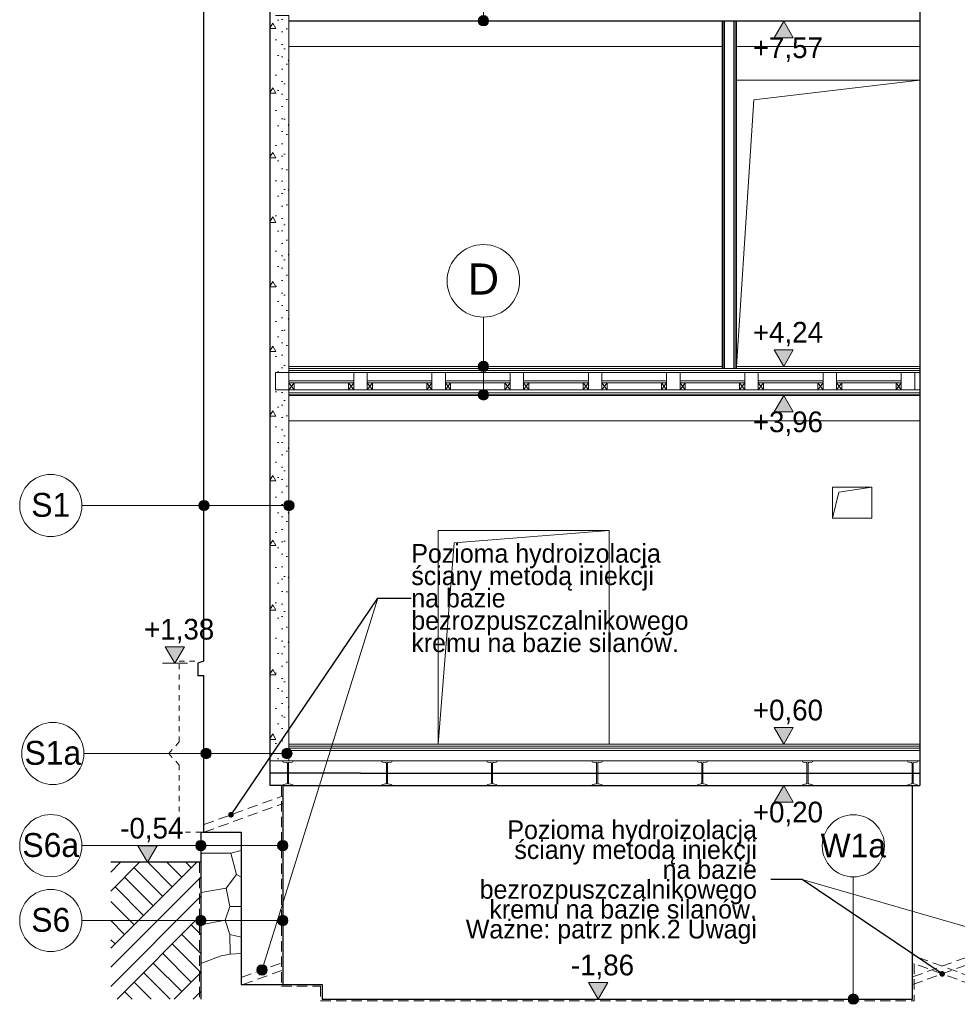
# Model space of a CAD drawing. Extents: x -396299 to -11759, y -15022 to 18278.
# Tile 141 of 205: x -106633 to -97582, y -5362 to 4138. Entities that reach past the tile are written whole.
import ezdxf

# ---------------------------------------------------------------- set-up
doc = ezdxf.new("R2010")
doc.units = 0
doc.header["$MEASUREMENT"] = 0
doc.linetypes.add('Hidden Line', pattern=[100, 50, -50])
doc.linetypes.add('Krawędzie ukryte', pattern=[150, 100, -50])
for name, color, linetype in [('Arch ocieplenie', 7, 'Continuous'), ('Arch opisy', 7, 'Continuous'), ('Arch wymiary', 7, 'Continuous')]:
    doc.layers.add(name, color=color, linetype=linetype)
for name, color, linetype, lineweight in [('Arch ocieplenie_Nr_Pióra__21', 7, 'Continuous', 13), ('Arch opisy_Nr_Pióra__1', 7, 'Continuous', 25), ('Arch opisy_Nr_Pióra__21', 7, 'Continuous', 13), ('Arch stropy_Nr_Pióra__21', 7, 'Continuous', 13), ('Arch wymiary_Nr_Pióra__21', 7, 'Continuous', 13), ('INWENT STROPY_Nr_Pióra__1', 7, 'Continuous', 25), ('INWENT STROPY_Nr_Pióra__21', 7, 'Continuous', 13), ('INWENT TEREN_Nr_Pióra__1', 7, 'Continuous', 25), ('INWENT.ŚCIANY_Nr_Pióra__1', 7, 'Continuous', 25), ('INWENT.ŚCIANY_Nr_Pióra__5', 7, 'Continuous', 13)]:
    doc.layers.add(name, color=color, linetype=linetype, lineweight=lineweight)
for name, color, linetype, lineweight, true_color in [('Arch opisy_Nr_Pióra__3', 7, 'Continuous', 20, 0xff6600), ('arch wypelnienia_Nr_Pióra__2', 7, 'Continuous', 13, 0x7f7f7f), ('INWENT.ŚCIANY_Nr_Pióra__2', 7, 'Continuous', 13, 0x7f7f7f), ('Inwentaryzacja Konst._Nr_Pióra__25', 7, 'Continuous', 15, 0x40a5ff)]:
    doc.layers.add(name, color=color, linetype=linetype, lineweight=lineweight, true_color=true_color)
doc.styles.add('GENERATED_STYLE_1', font='txt')
doc.styles.add('GENERATED_STYLE_3', font='txt')
doc.styles.add('GENERATED_STYLE_8', font='arial.ttf')
doc.dimstyles.new('GENERATED_STYLE__11', dxfattribs={"dimtxt": 0.18, "dimasz": 109.44, "dimexe": 0.18, "dimexo": 0.0625, "dimgap": 0.09, "dimtad": 0, "dimtih": 1, "dimtoh": 1, "dimdec": 4, "dimzin": 0, "dimdsep": 46, "dimcen": 0.09, "dimadec": 0, "dimazin": 0, "dimtfac": 1, "dimtdec": 4, "dimtmove": 0, "dimatfit": 3, "dimldrblk": 'ARROWHEAD_11', "dimfxl": 0, "dimtolj": 1, "dimtzin": 0, "dimarcsym": 0})
pattern_1 = [(0, (0, 0), (0, 623.5383), [60, -300]), (0, (180, 311.8), (0, 623.5383), [60, -300]), (60, (0, 0), (-540, 311.769), [60, -300]), (60, (360, 0), (-540, 311.769), [60, -300]), (120, (60, 0), (540, 311.769), [60, -300]), (120, (420, 0), (540, 311.769), [60, -300]), (0, (0, 60), (0, 120), [0, -120, 0, -180]), (45, (60, 60), (-84.85282, 84.85282), [0, -90, 0, -150])]

# ---------------------------------------------------------------- blocks, each defined once
blk = doc.blocks.new('Ściana_84', base_point=(-104213.6, -3011.8))
at = {"layer": 'Arch ocieplenie_Nr_Pióra__21', "linetype": 'Continuous'}
h = blk.add_hatch(dxfattribs=at)
h.set_pattern_fill('Structural_Concrete', color=256, style=0, pattern_type=2)
h.set_pattern_definition(pattern_1)
h.paths.add_polyline_path([(-104033.6, -3011.8), (-104033.6, 568.2), (-104213.6, 568.2), (-104213.6, -3011.8)], flags=0)
for p, q in [((-104213.6, 568.2), (-104213.6, -3011.8)), ((-104033.6, 568.2), (-104163.6, 568.2)), ((-104033.6, -3011.8), (-104033.6, 568.2)), ((-104213.6, -3011.8), (-104033.6, -3011.8))]:
    blk.add_line(p, q, dxfattribs=at)
blk = doc.blocks.new('Ściana_85', base_point=(-104213.6, 568.2))
at = {"layer": 'Arch ocieplenie_Nr_Pióra__21', "linetype": 'Continuous'}
h = blk.add_hatch(dxfattribs=at)
h.set_pattern_fill('Structural_Concrete', color=256, style=0, pattern_type=2)
h.set_pattern_definition(pattern_1)
h.paths.add_polyline_path([(-104163.6, 568.2), (-104163.6, 733.2), (-104213.6, 733.2), (-104213.6, 568.2)], flags=0)
for p, q in [((-104213.6, 733.2), (-104213.6, 568.2)), ((-104163.6, 568.2), (-104163.6, 733.2))]:
    blk.add_line(p, q, dxfattribs=at)
blk = doc.blocks.new('Ściana_86', base_point=(-104213.6, 733.2))
at = {"layer": 'Arch ocieplenie_Nr_Pióra__21', "linetype": 'Continuous'}
h = blk.add_hatch(dxfattribs=at)
h.set_pattern_fill('Structural_Concrete', color=256, style=0, pattern_type=2)
h.set_pattern_definition(pattern_1)
h.paths.add_polyline_path([(-104033.6, 733.2), (-104033.6, 4178.2), (-104213.6, 4178.2), (-104213.6, 733.2)], flags=0)
for p, q in [((-104213.6, 4178.2), (-104213.6, 733.2)), ((-104033.6, 4178.2), (-104163.6, 4178.2)), ((-104033.6, 733.2), (-104033.6, 4178.2)), ((-104163.6, 733.2), (-104033.6, 733.2))]:
    blk.add_line(p, q, dxfattribs=at)
blk = doc.blocks.new('Linia_14', base_point=(-102156.7, 4128.2))
at = {"layer": 'Arch opisy_Nr_Pióra__21', "linetype": 'Continuous'}
for points in [[(-102106.7, 4403.2), (-102110.5, 4422.3), (-102121.3, 4438.5), (-102137.6, 4449.4), (-102156.7, 4453.2), (-102175.8, 4449.4), (-102192, 4438.5), (-102202.9, 4422.3), (-102206.7, 4403.2), (-102202.9, 4384), (-102192, 4367.8), (-102175.8, 4357), (-102156.7, 4353.2), (-102137.6, 4357), (-102121.3, 4367.8), (-102110.5, 4384)], [(-102106.7, 4128.2), (-102110.5, 4147.3), (-102121.3, 4163.5), (-102137.6, 4174.4), (-102156.7, 4178.2), (-102175.8, 4174.4), (-102192, 4163.5), (-102202.9, 4147.3), (-102206.7, 4128.2), (-102202.9, 4109), (-102192, 4092.8), (-102175.8, 4082), (-102156.7, 4078.2), (-102137.6, 4082), (-102121.3, 4092.8), (-102110.5, 4109)]]:
    blk.add_hatch(color=256, dxfattribs=at).paths.add_polyline_path(points, flags=0)
blk.add_line((-102156.7, 4178.2), (-102156.7, 4353.2), dxfattribs=at)
for centre in [(-102156.7, 4403.2), (-102156.7, 4128.2)]:
    blk.add_circle(centre, 50, dxfattribs=at)
blk = doc.blocks.new('Linia_17', base_point=(-102156.7, 793.2))
at = {"layer": 'Arch opisy_Nr_Pióra__21', "linetype": 'Continuous'}
blk.add_line((-102156.7, 793.2), (-102156.7, 1268.8), dxfattribs=at)
blk.add_circle((-102156.7, 1618.8), 350, dxfattribs=at)
blk = doc.blocks.new('Linia_18', base_point=(-102156.7, 518.2))
at = {"layer": 'Arch opisy_Nr_Pióra__21', "linetype": 'Continuous'}
for points in [[(-102106.7, 793.2), (-102110.5, 812.3), (-102121.3, 828.5), (-102137.6, 839.4), (-102156.7, 843.2), (-102175.8, 839.4), (-102192, 828.5), (-102202.9, 812.3), (-102206.7, 793.2), (-102202.9, 774), (-102192, 757.8), (-102175.8, 747), (-102156.7, 743.2), (-102137.6, 747), (-102121.3, 757.8), (-102110.5, 774)], [(-102106.7, 518.2), (-102110.5, 537.3), (-102121.3, 553.5), (-102137.6, 564.4), (-102156.7, 568.2), (-102175.8, 564.4), (-102192, 553.5), (-102202.9, 537.3), (-102206.7, 518.2), (-102202.9, 499), (-102192, 482.8), (-102175.8, 472), (-102156.7, 468.2), (-102137.6, 472), (-102121.3, 482.8), (-102110.5, 499)]]:
    blk.add_hatch(color=256, dxfattribs=at).paths.add_polyline_path(points, flags=0)
blk.add_line((-102156.7, 568.2), (-102156.7, 743.2), dxfattribs=at)
for centre in [(-102156.7, 793.2), (-102156.7, 518.2)]:
    blk.add_circle(centre, 50, dxfattribs=at)
blk = doc.blocks.new('Linia_59', base_point=(-104033.6, -549.4))
at = {"layer": 'Arch opisy_Nr_Pióra__21', "linetype": 'Continuous'}
for points in [[(-104803.6, -549.4), (-104807.4, -530.3), (-104818.2, -514.1), (-104834.5, -503.2), (-104853.6, -499.4), (-104872.7, -503.2), (-104888.9, -514.1), (-104899.8, -530.3), (-104903.6, -549.4), (-104899.8, -568.6), (-104888.9, -584.8), (-104872.7, -595.6), (-104853.6, -599.4), (-104834.5, -595.6), (-104818.2, -584.8), (-104807.4, -568.6)], [(-103983.6, -549.4), (-103987.4, -530.3), (-103998.2, -514.1), (-104014.5, -503.2), (-104033.6, -499.4), (-104052.7, -503.2), (-104068.9, -514.1), (-104079.8, -530.3), (-104083.6, -549.4), (-104079.8, -568.6), (-104068.9, -584.8), (-104052.7, -595.6), (-104033.6, -599.4), (-104014.5, -595.6), (-103998.2, -584.8), (-103987.4, -568.6)]]:
    blk.add_hatch(color=256, dxfattribs=at).paths.add_polyline_path(points, flags=0)
blk.add_line((-104083.6, -549.4), (-104803.6, -549.4), dxfattribs=at)
for centre in [(-104853.6, -549.4), (-104033.6, -549.4)]:
    blk.add_circle(centre, 50, dxfattribs=at)
blk = doc.blocks.new('Linia_60', base_point=(-104853.6, -549.4))
at = {"layer": 'Arch opisy_Nr_Pióra__21', "linetype": 'Continuous'}
blk.add_line((-104853.6, -549.4), (-106032.6, -549.4), dxfattribs=at)
blk.add_circle((-106332.6, -549.4), 300, dxfattribs=at)
blk = doc.blocks.new('Linia_97', base_point=(-103175.8, -1443))
at = {"layer": 'Arch opisy_Nr_Pióra__3', "linetype": 'Continuous'}
blk.add_hatch(color=256, dxfattribs=at).paths.add_polyline_path([(-104243.6, -5030.6), (-104247.4, -5011.5), (-104258.2, -4995.3), (-104274.5, -4984.4), (-104293.6, -4980.6), (-104312.7, -4984.4), (-104328.9, -4995.3), (-104339.8, -5011.5), (-104343.6, -5030.6), (-104339.8, -5049.8), (-104328.9, -5066), (-104312.7, -5076.8), (-104293.6, -5080.6), (-104274.5, -5076.8), (-104258.2, -5066), (-104247.4, -5049.8)], flags=0)
blk.add_line((-103175.8, -1443), (-104278.7, -4982.9), dxfattribs=at)
blk.add_circle((-104293.6, -5030.6), 50, dxfattribs=at)
blk = doc.blocks.new('Linia_98', base_point=(-99079.5, -4158.4))
at = {"layer": 'Arch opisy_Nr_Pióra__3', "linetype": 'Continuous'}
blk.add_hatch(color=256, dxfattribs=at).paths.add_polyline_path([(-95863.6, -5072.3), (-95867.4, -5053.2), (-95878.2, -5036.9), (-95894.5, -5026.1), (-95913.6, -5022.3), (-95932.7, -5026.1), (-95948.9, -5036.9), (-95959.8, -5053.2), (-95963.6, -5072.3), (-95959.8, -5091.4), (-95948.9, -5107.7), (-95932.7, -5118.5), (-95913.6, -5122.3), (-95894.5, -5118.5), (-95878.2, -5107.7), (-95867.4, -5091.4)], flags=0)
blk.add_line((-99079.5, -4158.4), (-95961.6, -5058.4), dxfattribs=at)
blk.add_circle((-95913.6, -5072.3), 50, dxfattribs=at)
blk = doc.blocks.new('Linia_100', base_point=(-104093.6, -4553.1))
at = {"layer": 'Arch opisy_Nr_Pióra__21', "linetype": 'Continuous'}
for points in [[(-104833.6, -4553.1), (-104837.4, -4533.9), (-104848.2, -4517.7), (-104864.5, -4506.9), (-104883.6, -4503.1), (-104902.7, -4506.9), (-104918.9, -4517.7), (-104929.8, -4533.9), (-104933.6, -4553.1), (-104929.8, -4572.2), (-104918.9, -4588.4), (-104902.7, -4599.3), (-104883.6, -4603.1), (-104864.5, -4599.3), (-104848.2, -4588.4), (-104837.4, -4572.2)], [(-104043.6, -4553.1), (-104047.4, -4533.9), (-104058.2, -4517.7), (-104074.5, -4506.9), (-104093.6, -4503.1), (-104112.7, -4506.9), (-104128.9, -4517.7), (-104139.8, -4533.9), (-104143.6, -4553.1), (-104139.8, -4572.2), (-104128.9, -4588.4), (-104112.7, -4599.3), (-104093.6, -4603.1), (-104074.5, -4599.3), (-104058.2, -4588.4), (-104047.4, -4572.2)]]:
    blk.add_hatch(color=256, dxfattribs=at).paths.add_polyline_path(points, flags=0)
blk.add_line((-104143.6, -4553.1), (-104833.6, -4553.1), dxfattribs=at)
for centre in [(-104883.6, -4553.1), (-104093.6, -4553.1)]:
    blk.add_circle(centre, 50, dxfattribs=at)
blk = doc.blocks.new('Linia_101', base_point=(-104883.6, -4553.1))
at = {"layer": 'Arch opisy_Nr_Pióra__21', "linetype": 'Continuous'}
blk.add_line((-104883.6, -4553.1), (-106032.6, -4553.1), dxfattribs=at)
blk.add_circle((-106332.6, -4553.1), 300, dxfattribs=at)
blk = doc.blocks.new('Linia_104', base_point=(-98586.1, -4700.6))
at = {"layer": 'Arch opisy_Nr_Pióra__21', "linetype": 'Continuous'}
blk.add_hatch(color=256, dxfattribs=at).paths.add_polyline_path([(-98536.1, -5311.8), (-98539.9, -5292.7), (-98550.7, -5276.5), (-98566.9, -5265.6), (-98586.1, -5261.8), (-98605.2, -5265.6), (-98621.4, -5276.5), (-98632.3, -5292.7), (-98636.1, -5311.8), (-98632.3, -5331), (-98621.4, -5347.2), (-98605.2, -5358), (-98586.1, -5361.8), (-98566.9, -5358), (-98550.7, -5347.2), (-98539.9, -5331)], flags=0)
blk.add_line((-98586.1, -4700.6), (-98586.1, -5261.8), dxfattribs=at)
blk.add_circle((-98586.1, -5311.8), 50, dxfattribs=at)
blk = doc.blocks.new('Linia_105', base_point=(-98586.1, -5311.8))
at = {"layer": 'Arch opisy_Nr_Pióra__21', "linetype": 'Continuous'}
blk.add_line((-98586.1, -5311.8), (-98586.1, -4132.8), dxfattribs=at)
blk.add_circle((-98586.1, -3832.8), 300, dxfattribs=at)
blk = doc.blocks.new('Linia_108', base_point=(-104093.6, -3831.1))
at = {"layer": 'Arch opisy_Nr_Pióra__21', "linetype": 'Continuous'}
for points in [[(-104833.6, -3831.1), (-104837.4, -3812), (-104848.2, -3795.8), (-104864.5, -3785), (-104883.6, -3781.1), (-104902.7, -3785), (-104918.9, -3795.8), (-104929.8, -3812), (-104933.6, -3831.1), (-104929.8, -3850.3), (-104918.9, -3866.5), (-104902.7, -3877.3), (-104883.6, -3881.1), (-104864.5, -3877.3), (-104848.2, -3866.5), (-104837.4, -3850.3)], [(-104043.6, -3831.1), (-104047.4, -3812), (-104058.2, -3795.8), (-104074.5, -3785), (-104093.6, -3781.1), (-104112.7, -3785), (-104128.9, -3795.8), (-104139.8, -3812), (-104143.6, -3831.1), (-104139.8, -3850.3), (-104128.9, -3866.5), (-104112.7, -3877.3), (-104093.6, -3881.1), (-104074.5, -3877.3), (-104058.2, -3866.5), (-104047.4, -3850.3)]]:
    blk.add_hatch(color=256, dxfattribs=at).paths.add_polyline_path(points, flags=0)
blk.add_line((-104143.6, -3831.1), (-104833.6, -3831.1), dxfattribs=at)
for centre in [(-104883.6, -3831.1), (-104093.6, -3831.1)]:
    blk.add_circle(centre, 50, dxfattribs=at)
blk = doc.blocks.new('Linia_109', base_point=(-104883.6, -3831.1))
at = {"layer": 'Arch opisy_Nr_Pióra__21', "linetype": 'Continuous'}
blk.add_line((-104883.6, -3831.1), (-106032.6, -3831.1), dxfattribs=at)
blk.add_circle((-106332.6, -3831.1), 300, dxfattribs=at)
blk = doc.blocks.new('Linia_120', base_point=(-104053.6, -2941.8))
at = {"layer": 'Arch opisy_Nr_Pióra__21', "linetype": 'Continuous'}
for points in [[(-104783.6, -2941.8), (-104787.4, -2922.7), (-104798.2, -2906.5), (-104814.5, -2895.6), (-104833.6, -2891.8), (-104852.7, -2895.6), (-104868.9, -2906.5), (-104879.8, -2922.7), (-104883.6, -2941.8), (-104879.8, -2961), (-104868.9, -2977.2), (-104852.7, -2988), (-104833.6, -2991.8), (-104814.5, -2988), (-104798.2, -2977.2), (-104787.4, -2961)], [(-104003.6, -2941.8), (-104007.4, -2922.7), (-104018.2, -2906.5), (-104034.5, -2895.6), (-104053.6, -2891.8), (-104072.7, -2895.6), (-104088.9, -2906.5), (-104099.8, -2922.7), (-104103.6, -2941.8), (-104099.8, -2961), (-104088.9, -2977.2), (-104072.7, -2988), (-104053.6, -2991.8), (-104034.5, -2988), (-104018.2, -2977.2), (-104007.4, -2961)]]:
    blk.add_hatch(color=256, dxfattribs=at).paths.add_polyline_path(points, flags=0)
blk.add_line((-104103.6, -2941.8), (-104783.6, -2941.8), dxfattribs=at)
for centre in [(-104833.6, -2941.8), (-104053.6, -2941.8)]:
    blk.add_circle(centre, 50, dxfattribs=at)
blk = doc.blocks.new('Linia_121', base_point=(-104833.6, -2941.8))
at = {"layer": 'Arch opisy_Nr_Pióra__21', "linetype": 'Continuous'}
blk.add_line((-104833.6, -2941.8), (-106012.6, -2941.8), dxfattribs=at)
blk.add_circle((-106312.6, -2941.8), 300, dxfattribs=at)
blk = doc.blocks.new('Wymiary_53', base_point=(-105134.2, -2071.8))
at = {"layer": 'Arch wymiary_Nr_Pióra__21', "linetype": 'Continuous'}
blk.add_hatch(color=256, dxfattribs=at).paths.add_polyline_path([(-105134.2, -2071.8), (-105227, -1911.8), (-105041.4, -1911.8)], flags=0)
for p, q in [((-105134.2, -2071.8), (-105227, -1911.8)), ((-105227, -1911.8), (-105041.4, -1911.8)), ((-105041.4, -1911.8), (-105134.2, -2071.8)), ((-105134.2, -2071.8), (-105254.2, -2071.8)), ((-105134.2, -2071.8), (-105014.2, -2071.8))]:
    blk.add_line(p, q, dxfattribs=at)
at = {"layer": 'Arch wymiary_Nr_Pióra__21', "insert": (-105431.6, -1879.8), "char_height": 200, "attachment_point": 7, "style": 'GENERATED_STYLE_1'}
blk.add_mtext('{+1,38}', dxfattribs=at)
blk = doc.blocks.new('Wymiary_54', base_point=(-101049.4, -5311.8))
at = {"layer": 'Arch wymiary_Nr_Pióra__21', "linetype": 'Continuous'}
blk.add_hatch(color=256, dxfattribs=at).paths.add_polyline_path([(-101049.4, -5311.8), (-101142.2, -5151.8), (-100956.6, -5151.8)], flags=0)
for p, q in [((-101049.4, -5311.8), (-101142.2, -5151.8)), ((-101142.2, -5151.8), (-100956.6, -5151.8)), ((-100956.6, -5151.8), (-101049.4, -5311.8)), ((-101049.4, -5311.8), (-101169.4, -5311.8)), ((-101049.4, -5311.8), (-100929.4, -5311.8))]:
    blk.add_line(p, q, dxfattribs=at)
at = {"layer": 'Arch wymiary_Nr_Pióra__21', "insert": (-101312, -5119.8), "char_height": 200, "attachment_point": 7, "style": 'GENERATED_STYLE_1'}
blk.add_mtext('{-1,86}', dxfattribs=at)
blk = doc.blocks.new('Wymiary_56', base_point=(-99258.2, -2851.8))
at = {"layer": 'Arch wymiary_Nr_Pióra__21', "linetype": 'Continuous'}
blk.add_hatch(color=256, dxfattribs=at).paths.add_polyline_path([(-99258.2, -2851.8), (-99351, -2691.8), (-99165.4, -2691.8)], flags=0)
for p, q in [((-99258.2, -2851.8), (-99351, -2691.8)), ((-99351, -2691.8), (-99165.4, -2691.8)), ((-99165.4, -2691.8), (-99258.2, -2851.8)), ((-99258.2, -2851.8), (-99378.2, -2851.8)), ((-99258.2, -2851.8), (-99138.2, -2851.8))]:
    blk.add_line(p, q, dxfattribs=at)
at = {"layer": 'Arch wymiary_Nr_Pióra__21', "insert": (-99555.7, -2659.8), "char_height": 200, "attachment_point": 7, "style": 'GENERATED_STYLE_1'}
blk.add_mtext('{+0,60}', dxfattribs=at)
blk = doc.blocks.new('Wymiary_57', base_point=(-99258.2, 793.2))
at = {"layer": 'Arch wymiary_Nr_Pióra__21', "linetype": 'Continuous'}
blk.add_hatch(color=256, dxfattribs=at).paths.add_polyline_path([(-99258.2, 793.2), (-99351, 953.2), (-99165.4, 953.2)], flags=0)
for p, q in [((-99258.2, 793.2), (-99351, 953.2)), ((-99351, 953.2), (-99165.4, 953.2)), ((-99165.4, 953.2), (-99258.2, 793.2)), ((-99258.2, 793.2), (-99378.2, 793.2)), ((-99258.2, 793.2), (-99138.2, 793.2))]:
    blk.add_line(p, q, dxfattribs=at)
at = {"layer": 'Arch wymiary_Nr_Pióra__21', "insert": (-99555.7, 985.2), "char_height": 200, "attachment_point": 7, "style": 'GENERATED_STYLE_1'}
blk.add_mtext('{+4,24}', dxfattribs=at)
blk = doc.blocks.new('Wymiary_58', base_point=(-99258.2, 513.2))
at = {"layer": 'Arch wymiary_Nr_Pióra__21', "linetype": 'Continuous'}
blk.add_hatch(color=256, dxfattribs=at).paths.add_polyline_path([(-99258.2, 513.2), (-99351, 353.2), (-99165.4, 353.2)], flags=0)
for p, q in [((-99258.2, 513.2), (-99378.2, 513.2)), ((-99258.2, 513.2), (-99351, 353.2)), ((-99258.2, 513.2), (-99138.2, 513.2)), ((-99165.4, 353.2), (-99258.2, 513.2)), ((-99351, 353.2), (-99165.4, 353.2))]:
    blk.add_line(p, q, dxfattribs=at)
at = {"layer": 'Arch wymiary_Nr_Pióra__21', "insert": (-99555.7, 121.2), "char_height": 200, "attachment_point": 7, "style": 'GENERATED_STYLE_1'}
blk.add_mtext('{+3,96}', dxfattribs=at)
blk = doc.blocks.new('Wymiary_59', base_point=(-99258.2, 4123.2))
at = {"layer": 'Arch wymiary_Nr_Pióra__21', "linetype": 'Continuous'}
blk.add_hatch(color=256, dxfattribs=at).paths.add_polyline_path([(-99258.2, 4123.2), (-99351, 3963.2), (-99165.4, 3963.2)], flags=0)
for p, q in [((-99258.2, 4123.2), (-99378.2, 4123.2)), ((-99258.2, 4123.2), (-99351, 3963.2)), ((-99258.2, 4123.2), (-99138.2, 4123.2)), ((-99165.4, 3963.2), (-99258.2, 4123.2)), ((-99351, 3963.2), (-99165.4, 3963.2))]:
    blk.add_line(p, q, dxfattribs=at)
at = {"layer": 'Arch wymiary_Nr_Pióra__21', "insert": (-99555.7, 3731.2), "char_height": 200, "attachment_point": 7, "style": 'GENERATED_STYLE_1'}
blk.add_mtext('{+7,57}', dxfattribs=at)
blk = doc.blocks.new('Wymiary_68', base_point=(-105399.9, -3991.8))
at = {"layer": 'Arch wymiary_Nr_Pióra__21', "linetype": 'Continuous'}
blk.add_hatch(color=256, dxfattribs=at).paths.add_polyline_path([(-105399.9, -3991.8), (-105492.7, -3831.8), (-105307.1, -3831.8)], flags=0)
for p, q in [((-105399.9, -3991.8), (-105492.7, -3831.8)), ((-105492.7, -3831.8), (-105307.1, -3831.8)), ((-105307.1, -3831.8), (-105399.9, -3991.8)), ((-105399.9, -3991.8), (-105519.9, -3991.8)), ((-105399.9, -3991.8), (-105279.9, -3991.8))]:
    blk.add_line(p, q, dxfattribs=at)
at = {"layer": 'Arch wymiary_Nr_Pióra__21', "insert": (-105662.4, -3799.8), "char_height": 200, "attachment_point": 7, "style": 'GENERATED_STYLE_1'}
blk.add_mtext('{-0,54}', dxfattribs=at)
blk = doc.blocks.new('Wymiary_69', base_point=(-99258.2, -3251.8))
at = {"layer": 'Arch wymiary_Nr_Pióra__21', "linetype": 'Continuous'}
blk.add_hatch(color=256, dxfattribs=at).paths.add_polyline_path([(-99258.2, -3251.8), (-99351, -3411.8), (-99165.4, -3411.8)], flags=0)
for p, q in [((-99258.2, -3251.8), (-99378.2, -3251.8)), ((-99258.2, -3251.8), (-99351, -3411.8)), ((-99258.2, -3251.8), (-99138.2, -3251.8)), ((-99165.4, -3411.8), (-99258.2, -3251.8)), ((-99351, -3411.8), (-99165.4, -3411.8))]:
    blk.add_line(p, q, dxfattribs=at)
at = {"layer": 'Arch wymiary_Nr_Pióra__21', "insert": (-99555.7, -3643.8), "char_height": 200, "attachment_point": 7, "style": 'GENERATED_STYLE_1'}
blk.add_mtext('{+0,20}', dxfattribs=at)
blk = doc.blocks.new('ARROWHEAD_11')
at = {"color": 0, "linetype": 'Continuous', "lineweight": 0}
blk.add_line((0, 0), (-1, 0), dxfattribs=at)
at = {"color": 0, "linetype": 'Continuous', "lineweight": 0, "const_width": 0.25, "flags": 128}
blk.add_lwpolyline([(-0.125, 0, 1), (0.125, 0, 1)], format="xyb", close=True, dxfattribs=at)

msp = doc.modelspace()

# ---------------------------------------------------------------- hatches: boundary and pattern name
at = {"layer": 'arch wypelnienia_Nr_Pióra__2', "linetype": 'Continuous'}
h = msp.add_hatch(dxfattribs=at)
h.set_pattern_fill('Earth', color=256, style=0, pattern_type=2)
h.set_pattern_definition([(45, (0, 0), (-275.7716, 275.7716), []), (45, (-91.9, 91.9), (-551.543, 551.543), []), (45, (-183.85, 183.85), (-551.543, 551.543), []), (135, (-275.77, 275.77), (91.92388, 91.92388), [390, -390])])
h.paths.add_polyline_path([(-104883.6, -5311.8), (-104883.6, -3991.8), (-105753.6, -3991.8), (-105753.6, -5311.8)], flags=0)

# ---------------------------------------------------------------- linework, layer by layer
at = {"layer": 'Arch opisy_Nr_Pióra__3', "linetype": 'Hidden Line'}
for p, q in [((-105093.3, -2050), (-104913.6, -2050)), ((-105093.3, -2829.1), (-105093.3, -2050)), ((-105193.3, -2941.8), (-105093.3, -2829.1)), ((-105193.3, -2941.8), (-105093.3, -3054.5)), ((-105093.3, -3701.8), (-105093.3, -3054.5)), ((-104883.6, -3701.8), (-105093.3, -3701.8))]:
    msp.add_line(p, q, dxfattribs=at)
at = {"layer": 'Arch stropy_Nr_Pióra__21', "linetype": 'Krawędzie ukryte'}
for p, q in [((-104106.4, -3251.8), (-104106.4, -5186.8)), ((-104853.6, -3627.8), (-104093.6, -3351.2)), ((-104853.6, -3701.8), (-104093.6, -3425.2)), ((-104896.4, -3991.8), (-104896.4, -5311.8)), ((-97443.6, -5097.8), (-98013.6, -4890.3)), ((-98013.6, -5097.8), (-97443.6, -4890.3)), ((-104493.6, -5103.4), (-104093.6, -4957.8)), ((-104478.1, -5171.8), (-104093.6, -5031.9)), ((-97443.6, -5171.8), (-98013.6, -4964.4)), ((-98013.6, -5171.8), (-97443.6, -4964.4)), ((-97998.6, -4969.8), (-97998.6, -5326.8)), ((-104106.4, -5186.8), (-103728.6, -5186.8)), ((-103728.6, -5186.8), (-103728.6, -5326.8)), ((-103728.6, -5326.8), (-97998.6, -5326.8))]:
    msp.add_line(p, q, dxfattribs=at)
at = {"layer": 'INWENT STROPY_Nr_Pióra__1', "linetype": 'Continuous'}
for p, q in [((-103343.6, -3131.8), (-97943.6, -3131.8)), ((-104093.6, -3251.8), (-97943.6, -3251.8)), ((-104493.6, -5171.8), (-103713.6, -5171.8)), ((-103713.6, -5171.8), (-103713.6, -5311.8)), ((-103713.6, -5311.8), (-98013.6, -5311.8))]:
    msp.add_line(p, q, dxfattribs=at)
at = {"layer": 'INWENT STROPY_Nr_Pióra__21', "linetype": 'Continuous'}
for p, q in [((-104033.6, 4128.2), (-97943.6, 4128.2)), ((-104033.6, 4123.2), (-97943.6, 4123.2)), ((-104033.6, 3878.2), (-99853.6, 3878.2)), ((-99713.6, 3878.2), (-97943.6, 3878.2)), ((-104033.6, 793.2), (-99853.6, 793.2)), ((-104033.6, 773.2), (-97943.6, 773.2)), ((-99713.6, 793.2), (-97943.6, 793.2)), ((-104033.6, 753.2), (-97943.6, 753.2)), ((-104033.6, 733.2), (-97943.6, 733.2)), ((-104033.6, 653.2), (-103408.6, 653.2)), ((-104033.6, 633.2), (-103408.6, 633.2)), ((-104033.6, 633.2), (-103983.6, 568.2)), ((-104033.6, 568.2), (-103983.6, 633.2)), ((-104033.6, 633.2), (-104033.6, 568.2)), ((-103983.6, 633.2), (-104033.6, 633.2)), ((-103983.6, 568.2), (-103983.6, 633.2)), ((-103458.6, 633.2), (-103408.6, 568.2)), ((-103458.6, 568.2), (-103408.6, 633.2)), ((-103458.6, 633.2), (-103458.6, 568.2)), ((-103408.6, 633.2), (-103458.6, 633.2)), ((-103408.6, 568.2), (-103408.6, 633.2)), ((-103278.6, 653.2), (-102653.6, 653.2)), ((-103278.6, 633.2), (-102653.6, 633.2)), ((-103278.6, 633.2), (-103228.6, 568.2)), ((-103278.6, 568.2), (-103228.6, 633.2)), ((-103278.6, 633.2), (-103278.6, 568.2)), ((-103228.6, 633.2), (-103278.6, 633.2)), ((-103228.6, 568.2), (-103228.6, 633.2)), ((-102703.6, 633.2), (-102653.6, 568.2)), ((-102703.6, 568.2), (-102653.6, 633.2)), ((-102703.6, 633.2), (-102703.6, 568.2)), ((-102653.6, 633.2), (-102703.6, 633.2)), ((-102653.6, 568.2), (-102653.6, 633.2)), ((-102523.6, 653.2), (-101898.6, 653.2)), ((-102523.6, 633.2), (-101898.6, 633.2)), ((-102523.6, 633.2), (-102473.6, 568.2)), ((-102523.6, 568.2), (-102473.6, 633.2)), ((-102523.6, 633.2), (-102523.6, 568.2)), ((-102473.6, 633.2), (-102523.6, 633.2)), ((-102473.6, 568.2), (-102473.6, 633.2)), ((-101948.6, 633.2), (-101898.6, 568.2)), ((-101948.6, 568.2), (-101898.6, 633.2)), ((-101948.6, 633.2), (-101948.6, 568.2)), ((-101898.6, 633.2), (-101948.6, 633.2)), ((-101898.6, 568.2), (-101898.6, 633.2)), ((-101768.6, 653.2), (-101143.6, 653.2)), ((-101768.6, 633.2), (-101143.6, 633.2)), ((-101768.6, 633.2), (-101718.6, 568.2)), ((-101768.6, 568.2), (-101718.6, 633.2)), ((-101768.6, 633.2), (-101768.6, 568.2)), ((-101718.6, 633.2), (-101768.6, 633.2)), ((-101718.6, 568.2), (-101718.6, 633.2)), ((-101193.6, 633.2), (-101143.6, 568.2)), ((-101193.6, 568.2), (-101143.6, 633.2)), ((-101193.6, 633.2), (-101193.6, 568.2)), ((-101143.6, 633.2), (-101193.6, 633.2)), ((-101143.6, 568.2), (-101143.6, 633.2)), ((-101013.6, 653.2), (-100388.6, 653.2)), ((-101013.6, 633.2), (-100388.6, 633.2)), ((-101013.6, 633.2), (-100963.6, 568.2)), ((-101013.6, 568.2), (-100963.6, 633.2)), ((-101013.6, 633.2), (-101013.6, 568.2)), ((-100963.6, 633.2), (-101013.6, 633.2)), ((-100963.6, 568.2), (-100963.6, 633.2)), ((-100438.6, 633.2), (-100388.6, 568.2)), ((-100438.6, 568.2), (-100388.6, 633.2)), ((-100438.6, 633.2), (-100438.6, 568.2)), ((-100388.6, 633.2), (-100438.6, 633.2)), ((-100388.6, 568.2), (-100388.6, 633.2)), ((-100258.6, 653.2), (-99633.6, 653.2)), ((-100258.6, 633.2), (-99633.6, 633.2)), ((-100258.6, 633.2), (-100208.6, 568.2)), ((-100258.6, 568.2), (-100208.6, 633.2)), ((-100258.6, 633.2), (-100258.6, 568.2)), ((-100208.6, 633.2), (-100258.6, 633.2)), ((-100208.6, 568.2), (-100208.6, 633.2)), ((-99683.6, 633.2), (-99633.6, 568.2)), ((-99683.6, 568.2), (-99633.6, 633.2)), ((-99683.6, 633.2), (-99683.6, 568.2)), ((-99633.6, 633.2), (-99683.6, 633.2)), ((-99633.6, 568.2), (-99633.6, 633.2)), ((-99503.6, 653.2), (-98878.6, 653.2)), ((-99503.6, 633.2), (-98878.6, 633.2)), ((-99503.6, 633.2), (-99453.6, 568.2)), ((-99503.6, 568.2), (-99453.6, 633.2)), ((-99503.6, 633.2), (-99503.6, 568.2)), ((-99453.6, 633.2), (-99503.6, 633.2)), ((-99453.6, 568.2), (-99453.6, 633.2)), ((-98928.6, 633.2), (-98878.6, 568.2)), ((-98928.6, 568.2), (-98878.6, 633.2)), ((-98928.6, 633.2), (-98928.6, 568.2)), ((-98878.6, 633.2), (-98928.6, 633.2)), ((-98878.6, 568.2), (-98878.6, 633.2)), ((-98748.6, 653.2), (-98123.6, 653.2)), ((-98748.6, 633.2), (-98123.6, 633.2)), ((-98748.6, 633.2), (-98698.6, 568.2)), ((-98748.6, 568.2), (-98698.6, 633.2)), ((-98748.6, 633.2), (-98748.6, 568.2)), ((-98698.6, 633.2), (-98748.6, 633.2)), ((-98698.6, 568.2), (-98698.6, 633.2)), ((-98173.6, 633.2), (-98123.6, 568.2)), ((-98173.6, 568.2), (-98123.6, 633.2)), ((-98173.6, 633.2), (-98173.6, 568.2)), ((-98123.6, 633.2), (-98173.6, 633.2)), ((-98123.6, 568.2), (-98123.6, 633.2)), ((-104033.6, 568.2), (-103983.6, 568.2)), ((-104033.6, 568.2), (-97943.6, 568.2)), ((-104033.6, 538.2), (-97943.6, 538.2)), ((-104033.6, 518.2), (-97943.6, 518.2)), ((-104033.6, 513.2), (-97943.6, 513.2)), ((-103458.6, 568.2), (-103408.6, 568.2)), ((-103278.6, 568.2), (-103228.6, 568.2)), ((-102703.6, 568.2), (-102653.6, 568.2)), ((-102523.6, 568.2), (-102473.6, 568.2)), ((-101948.6, 568.2), (-101898.6, 568.2)), ((-101768.6, 568.2), (-101718.6, 568.2)), ((-101193.6, 568.2), (-101143.6, 568.2)), ((-101013.6, 568.2), (-100963.6, 568.2)), ((-100438.6, 568.2), (-100388.6, 568.2)), ((-100258.6, 568.2), (-100208.6, 568.2)), ((-99683.6, 568.2), (-99633.6, 568.2)), ((-99503.6, 568.2), (-99453.6, 568.2)), ((-98928.6, 568.2), (-98878.6, 568.2)), ((-98748.6, 568.2), (-98698.6, 568.2)), ((-98173.6, 568.2), (-98123.6, 568.2)), ((-104033.6, 268.2), (-97943.6, 268.2)), ((-104033.6, -2851.8), (-97943.6, -2851.8)), ((-104033.6, -2871.8), (-97943.6, -2871.8)), ((-104033.6, -2891.8), (-97943.6, -2891.8)), ((-104033.6, -2911.8), (-97943.6, -2911.8)), ((-104213.6, -3011.8), (-97943.6, -3011.8))]:
    msp.add_line(p, q, dxfattribs=at)
at = {"layer": 'INWENT TEREN_Nr_Pióra__1', "linetype": 'Continuous'}
msp.add_line((-104883.6, -3991.8), (-105753.6, -3991.8), dxfattribs=at)
at = {"layer": 'INWENT.ŚCIANY_Nr_Pióra__1', "linetype": 'Continuous'}
for p, q in [((-104213.6, -3251.8), (-104213.6, 10838.2)), ((-97943.6, 10673.2), (-97943.6, -3251.8)), ((-104853.6, -2050), (-104853.6, 7393.2)), ((-104853.6, -2050), (-104913.6, -2071.8)), ((-104913.6, -2071.8), (-104913.6, -2191.8)), ((-104853.6, -2191.8), (-104913.6, -2191.8)), ((-104853.6, -3701.8), (-104853.6, -2191.8)), ((-103343.6, -3131.8), (-104213.6, -3131.8)), ((-104093.6, -3251.8), (-104213.6, -3251.8)), ((-104093.6, -3251.8), (-104093.6, -3701.8)), ((-98013.6, -5311.8), (-98013.6, -3251.8)), ((-104883.6, -3701.8), (-104493.6, -3701.8)), ((-104883.6, -3701.8), (-104883.6, -5311.8)), ((-104493.6, -3701.8), (-104493.6, -5171.8)), ((-104093.6, -3701.8), (-104093.6, -5171.8))]:
    msp.add_line(p, q, dxfattribs=at)
at = {"layer": 'INWENT.ŚCIANY_Nr_Pióra__2', "linetype": 'Continuous'}
for p, q in [((-104493.6, -3879.1), (-104595, -3905)), ((-104595, -3905), (-104883.6, -3905)), ((-104595, -3905), (-104540.9, -4109.1)), ((-104540.9, -4109.1), (-104638.3, -4241.6)), ((-104540.9, -4109.1), (-104493.6, -4135)), ((-104638.3, -4241.6), (-104883.6, -4284.3)), ((-104605.8, -4417.4), (-104638.3, -4241.6)), ((-104605.8, -4417.4), (-104649.1, -4549.9)), ((-104493.6, -4418.8), (-104605.8, -4417.4)), ((-104649.1, -4549.9), (-104883.6, -4593.8)), ((-104649.1, -4549.9), (-104605.8, -4689.1)), ((-104605.8, -4689.1), (-104600.4, -4878.4)), ((-104605.8, -4689.1), (-104493.6, -4712.5)), ((-104686.9, -4894.6), (-104883.6, -4969.4)), ((-104600.4, -4878.4), (-104686.9, -4894.6)), ((-104600.4, -4878.4), (-104493.6, -4872.2))]:
    msp.add_line(p, q, dxfattribs=at)
at = {"layer": 'INWENT.ŚCIANY_Nr_Pióra__5', "linetype": 'Continuous'}
for p, q in [((-99853.6, 773.2), (-99853.6, 4128.2)), ((-99841.1, 773.2), (-99841.1, 4128.2)), ((-99828.6, 773.2), (-99828.6, 4128.2)), ((-99738.6, 4128.2), (-99738.6, 773.2)), ((-99726.1, 4128.2), (-99726.1, 773.2)), ((-99713.6, 4128.2), (-99713.6, 773.2)), ((-99713.6, 3553.2), (-97943.6, 3553.2)), ((-99544.9, 3363.7), (-97943.6, 3553.2)), ((-99713.6, 793.2), (-99544.9, 3363.7)), ((-98788.1, -371.8), (-98788.1, -671.8)), ((-98408.1, -371.8), (-98788.1, -371.8)), ((-98727, -421.2), (-98408.1, -371.8)), ((-98408.1, -671.8), (-98408.1, -371.8)), ((-98788.1, -671.8), (-98727, -421.2)), ((-98788.1, -671.8), (-98408.1, -671.8)), ((-100943.6, -791.8), (-102593.6, -791.8)), ((-102593.6, -791.8), (-102593.6, -2851.8)), ((-102438.2, -909.4), (-100943.6, -791.8)), ((-100943.6, -791.8), (-100943.6, -853.3)), ((-100943.6, -791.8), (-100943.6, -2851.8)), ((-102593.6, -2851.8), (-102438.2, -909.4))]:
    msp.add_line(p, q, dxfattribs=at)
at = {"layer": 'Inwentaryzacja Konst._Nr_Pióra__25', "linetype": 'Continuous'}
for p, q in [((-104163.6, 733.2), (-104163.6, 568.2)), ((-104033.6, 733.2), (-104163.6, 733.2)), ((-104033.6, 568.2), (-104033.6, 733.2)), ((-103408.6, 733.2), (-103408.6, 568.2)), ((-103278.6, 733.2), (-103408.6, 733.2)), ((-103278.6, 568.2), (-103278.6, 733.2)), ((-102653.6, 733.2), (-102653.6, 568.2)), ((-102523.6, 733.2), (-102653.6, 733.2)), ((-102523.6, 568.2), (-102523.6, 733.2)), ((-101898.6, 733.2), (-101898.6, 568.2)), ((-101768.6, 733.2), (-101898.6, 733.2)), ((-101768.6, 568.2), (-101768.6, 733.2)), ((-101143.6, 733.2), (-101143.6, 568.2)), ((-101013.6, 733.2), (-101143.6, 733.2)), ((-101013.6, 568.2), (-101013.6, 733.2)), ((-100388.6, 733.2), (-100388.6, 568.2)), ((-100258.6, 733.2), (-100388.6, 733.2)), ((-100258.6, 568.2), (-100258.6, 733.2)), ((-99633.6, 733.2), (-99633.6, 568.2)), ((-99503.6, 733.2), (-99633.6, 733.2)), ((-99503.6, 568.2), (-99503.6, 733.2)), ((-98878.6, 733.2), (-98878.6, 568.2)), ((-98748.6, 733.2), (-98878.6, 733.2)), ((-98748.6, 568.2), (-98748.6, 733.2)), ((-98123.6, 733.2), (-98123.6, 568.2)), ((-97993.6, 733.2), (-98123.6, 733.2)), ((-97993.6, 568.2), (-97993.6, 733.2)), ((-104163.6, 568.2), (-104033.6, 568.2)), ((-103408.6, 568.2), (-103278.6, 568.2)), ((-102653.6, 568.2), (-102523.6, 568.2)), ((-101898.6, 568.2), (-101768.6, 568.2)), ((-101143.6, 568.2), (-101013.6, 568.2)), ((-100388.6, 568.2), (-100258.6, 568.2)), ((-99633.6, 568.2), (-99503.6, 568.2)), ((-98878.6, 568.2), (-98748.6, 568.2)), ((-98123.6, 568.2), (-97993.6, 568.2)), ((-104093.6, -3011.8), (-104093.6, -3014.3)), ((-103993.6, -3011.8), (-104093.6, -3011.8)), ((-104053.8, -3029.9), (-104085, -3024.2)), ((-104048.6, -3227.8), (-104048.6, -3035.9)), ((-104038.6, -3227.8), (-104038.6, -3035.9)), ((-104033.4, -3029.9), (-104002.2, -3024.2)), ((-103993.6, -3011.8), (-103993.6, -3014.3)), ((-103138.6, -3011.8), (-103138.6, -3014.3)), ((-103038.6, -3011.8), (-103138.6, -3011.8)), ((-103098.8, -3029.9), (-103130, -3024.2)), ((-103093.6, -3227.8), (-103093.6, -3035.9)), ((-103083.6, -3227.8), (-103083.6, -3035.9)), ((-103078.4, -3029.9), (-103047.2, -3024.2)), ((-103038.6, -3011.8), (-103038.6, -3014.3)), ((-102123.6, -3011.8), (-102123.6, -3014.3)), ((-102023.6, -3011.8), (-102123.6, -3011.8)), ((-102083.8, -3029.9), (-102115, -3024.2)), ((-102078.6, -3227.8), (-102078.6, -3035.9)), ((-102068.6, -3227.8), (-102068.6, -3035.9)), ((-102063.4, -3029.9), (-102032.2, -3024.2)), ((-102023.6, -3011.8), (-102023.6, -3014.3)), ((-101108.6, -3011.8), (-101108.6, -3014.3)), ((-101008.6, -3011.8), (-101108.6, -3011.8)), ((-101068.8, -3029.9), (-101100, -3024.2)), ((-101063.6, -3227.8), (-101063.6, -3035.9)), ((-101053.6, -3227.8), (-101053.6, -3035.9)), ((-101048.4, -3029.9), (-101017.2, -3024.2)), ((-101008.6, -3011.8), (-101008.6, -3014.3)), ((-100093.6, -3011.8), (-100093.6, -3014.3)), ((-99993.6, -3011.8), (-100093.6, -3011.8)), ((-100053.8, -3029.9), (-100085, -3024.2)), ((-100048.6, -3227.8), (-100048.6, -3035.9)), ((-100038.6, -3227.8), (-100038.6, -3035.9)), ((-100033.4, -3029.9), (-100002.2, -3024.2)), ((-99993.6, -3011.8), (-99993.6, -3014.3)), ((-99078.6, -3011.8), (-99078.6, -3014.3)), ((-98978.6, -3011.8), (-99078.6, -3011.8)), ((-99038.8, -3029.9), (-99070, -3024.2)), ((-99033.6, -3227.8), (-99033.6, -3035.9)), ((-99023.6, -3227.8), (-99023.6, -3035.9)), ((-99018.4, -3029.9), (-98987.2, -3024.2)), ((-98978.6, -3011.8), (-98978.6, -3014.3)), ((-98063.6, -3011.8), (-98063.6, -3014.3)), ((-97963.6, -3011.8), (-98063.6, -3011.8)), ((-98023.8, -3029.9), (-98055, -3024.2)), ((-98018.6, -3227.8), (-98018.6, -3035.9)), ((-98008.6, -3227.8), (-98008.6, -3035.9)), ((-98003.4, -3029.9), (-97972.2, -3024.2)), ((-97963.6, -3011.8), (-97963.6, -3014.3)), ((-104093.6, -3251.8), (-104093.6, -3249.4)), ((-103993.6, -3251.8), (-104093.6, -3251.8)), ((-104053.8, -3233.7), (-104085, -3239.5)), ((-104033.4, -3233.7), (-104002.2, -3239.5)), ((-103993.6, -3251.8), (-103993.6, -3249.4)), ((-103138.6, -3251.8), (-103138.6, -3249.4)), ((-103038.6, -3251.8), (-103138.6, -3251.8)), ((-103098.8, -3233.7), (-103130, -3239.5)), ((-103078.4, -3233.7), (-103047.2, -3239.5)), ((-103038.6, -3251.8), (-103038.6, -3249.4)), ((-102123.6, -3251.8), (-102123.6, -3249.4)), ((-102023.6, -3251.8), (-102123.6, -3251.8)), ((-102083.8, -3233.7), (-102115, -3239.5)), ((-102063.4, -3233.7), (-102032.2, -3239.5)), ((-102023.6, -3251.8), (-102023.6, -3249.4)), ((-101108.6, -3251.8), (-101108.6, -3249.4)), ((-101008.6, -3251.8), (-101108.6, -3251.8)), ((-101068.8, -3233.7), (-101100, -3239.5)), ((-101048.4, -3233.7), (-101017.2, -3239.5)), ((-101008.6, -3251.8), (-101008.6, -3249.4)), ((-100093.6, -3251.8), (-100093.6, -3249.4)), ((-99993.6, -3251.8), (-100093.6, -3251.8)), ((-100053.8, -3233.7), (-100085, -3239.5)), ((-100033.4, -3233.7), (-100002.2, -3239.5)), ((-99993.6, -3251.8), (-99993.6, -3249.4)), ((-99078.6, -3251.8), (-99078.6, -3249.4)), ((-98978.6, -3251.8), (-99078.6, -3251.8)), ((-99038.8, -3233.7), (-99070, -3239.5)), ((-99018.4, -3233.7), (-98987.2, -3239.5)), ((-98978.6, -3251.8), (-98978.6, -3249.4)), ((-98063.6, -3251.8), (-98063.6, -3249.4)), ((-97963.6, -3251.8), (-98063.6, -3251.8)), ((-98023.8, -3233.7), (-98055, -3239.5)), ((-98003.4, -3233.7), (-97972.2, -3239.5)), ((-97963.6, -3251.8), (-97963.6, -3249.4))]:
    msp.add_line(p, q, dxfattribs=at)
for centre, radius, start, end in [((-104083.6, -3014.3), 10, 180, 262.03039), ((-104054.6, -3035.9), 6, 0, 82.03039), ((-104032.6, -3035.9), 6, 97.96961, 180), ((-104003.6, -3014.3), 10, 277.96961, 0), ((-103128.6, -3014.3), 10, 180, 262.03039), ((-103099.6, -3035.9), 6, 0, 82.03039), ((-103077.6, -3035.9), 6, 97.96961, 180), ((-103048.6, -3014.3), 10, 277.96961, 0), ((-102113.6, -3014.3), 10, 180, 262.03039), ((-102084.6, -3035.9), 6, 0, 82.03039), ((-102062.6, -3035.9), 6, 97.96961, 180), ((-102033.6, -3014.3), 10, 277.96961, 0), ((-101098.6, -3014.3), 10, 180, 262.03039), ((-101069.6, -3035.9), 6, 0, 82.03039), ((-101047.6, -3035.9), 6, 97.96961, 180), ((-101018.6, -3014.3), 10, 277.96961, 0), ((-100083.6, -3014.3), 10, 180, 262.03039), ((-100054.6, -3035.9), 6, 0, 82.03039), ((-100032.6, -3035.9), 6, 97.96961, 180), ((-100003.6, -3014.3), 10, 277.96961, 0), ((-99068.6, -3014.3), 10, 180, 262.03039), ((-99039.6, -3035.9), 6, 0, 82.03039), ((-99017.6, -3035.9), 6, 97.96961, 180), ((-98988.6, -3014.3), 10, 277.96961, 0), ((-98053.6, -3014.3), 10, 180, 262.03039), ((-98024.6, -3035.9), 6, 0, 82.03039), ((-98002.6, -3035.9), 6, 97.96961, 180), ((-97973.6, -3014.3), 10, 277.96961, 0), ((-104054.6, -3227.8), 6, 277.96961, 0), ((-104032.6, -3227.8), 6, 180, 262.03039), ((-103099.6, -3227.8), 6, 277.96961, 0), ((-103077.6, -3227.8), 6, 180, 262.03039), ((-102084.6, -3227.8), 6, 277.96961, 0), ((-102062.6, -3227.8), 6, 180, 262.03039), ((-101069.6, -3227.8), 6, 277.96961, 0), ((-101047.6, -3227.8), 6, 180, 262.03039), ((-100054.6, -3227.8), 6, 277.96961, 0), ((-100032.6, -3227.8), 6, 180, 262.03039), ((-99039.6, -3227.8), 6, 277.96961, 0), ((-99017.6, -3227.8), 6, 180, 262.03039), ((-98024.6, -3227.8), 6, 277.96961, 0), ((-98002.6, -3227.8), 6, 180, 262.03039), ((-104083.6, -3249.4), 10, 97.96961, 180), ((-104003.6, -3249.4), 10, 0, 82.03039), ((-103128.6, -3249.4), 10, 97.96961, 180), ((-103048.6, -3249.4), 10, 0, 82.03039), ((-102113.6, -3249.4), 10, 97.96961, 180), ((-102033.6, -3249.4), 10, 0, 82.03039), ((-101098.6, -3249.4), 10, 97.96961, 180), ((-101018.6, -3249.4), 10, 0, 82.03039), ((-100083.6, -3249.4), 10, 97.96961, 180), ((-100003.6, -3249.4), 10, 0, 82.03039), ((-99068.6, -3249.4), 10, 97.96961, 180), ((-98988.6, -3249.4), 10, 0, 82.03039), ((-98053.6, -3249.4), 10, 97.96961, 180), ((-97973.6, -3249.4), 10, 0, 82.03039)]:
    msp.add_arc(centre, radius, start, end, dxfattribs=at)

# ---------------------------------------------------------------- block references
at = {"layer": 'Arch ocieplenie'}
for name, p in [('Ściana_86', (-104213.6, 733.2)), ('Ściana_85', (-104213.6, 568.2)), ('Ściana_84', (-104213.6, -3011.8))]:
    msp.add_blockref(name, p, dxfattribs=at)
at = {"layer": 'Arch opisy', "linetype": 'Continuous'}
for name, p in [('Linia_14', (-102156.7, 4128.2)), ('Linia_17', (-102156.7, 793.2)), ('Linia_18', (-102156.7, 518.2)), ('Linia_60', (-104853.6, -549.4)), ('Linia_59', (-104033.6, -549.4)), ('Linia_121', (-104833.6, -2941.8)), ('Linia_120', (-104053.6, -2941.8)), ('Linia_109', (-104883.6, -3831.1)), ('Linia_105', (-98586.1, -5311.8)), ('Linia_108', (-104093.6, -3831.1)), ('Linia_101', (-104883.6, -4553.1)), ('Linia_100', (-104093.6, -4553.1)), ('Linia_104', (-98586.1, -4700.6))]:
    msp.add_blockref(name, p, dxfattribs=at)
at = {"layer": 'Arch opisy', "color": 30, "linetype": 'Continuous', "lineweight": 20, "true_color": 0xff6600}
for name, p in [('Linia_97', (-103175.8, -1443)), ('Linia_98', (-99079.5, -4158.4))]:
    msp.add_blockref(name, p, dxfattribs=at)
at = {"layer": 'Arch wymiary', "linetype": 'Continuous'}
for name, p in [('Wymiary_59', (-99258.2, 4123.2)), ('Wymiary_57', (-99258.2, 793.2)), ('Wymiary_58', (-99258.2, 513.2)), ('Wymiary_53', (-105134.2, -2071.8)), ('Wymiary_56', (-99258.2, -2851.8)), ('Wymiary_69', (-99258.2, -3251.8)), ('Wymiary_68', (-105399.9, -3991.8)), ('Wymiary_54', (-101049.4, -5311.8))]:
    msp.add_blockref(name, p, dxfattribs=at)

# ---------------------------------------------------------------- texts
at = {"layer": 'Arch opisy_Nr_Pióra__1', "linetype": 'Continuous', "char_height": 230, "attachment_point": 2, "style": 'GENERATED_STYLE_3'}
for s, insert in [('{S1}', (-106332.6, -428)), ('{S1a}', (-106312.6, -2820.4)), ('{S6a}', (-106332.6, -3709.8)), ('{W1a}', (-98586.1, -3714.3)), ('{S6}', (-106332.6, -4431.7))]:
    msp.add_mtext(s, dxfattribs=dict(at, insert=insert))
at = {"layer": 'Arch opisy_Nr_Pióra__21', "linetype": 'Continuous', "insert": (-102156.7, 1786), "char_height": 300, "attachment_point": 2, "style": 'GENERATED_STYLE_8'}
msp.add_mtext('{D}', dxfattribs=at)
at = {"layer": 'Arch opisy_Nr_Pióra__3', "linetype": 'Continuous', "char_height": 180, "width": 3422.12, "style": 'GENERATED_STYLE_3'}
for s, insert, attachment_point, line_spacing_factor in [('{Pozioma hydroizolacja\\Pściany metodą iniekcji\\Pna bazie bezrozpuszczalnikowego \\Pkremu na bazie silanów.}', (-102852.5, -1443.6), 4, 0.718508), ('{Pozioma hydroizolacja\\Pściany metodą iniekcji\\Pna bazie bezrozpuszczalnikowego \\Pkremu na bazie silanów.\\PWażne: patrz pnk.2 Uwagi}', (-99516.7, -4184.2), 6, 0.638949)]:
    msp.add_mtext(s, dxfattribs=dict(at, insert=insert, attachment_point=attachment_point, line_spacing_factor=line_spacing_factor))

# ---------------------------------------------------------------- leaders
at = {"layer": 'Arch opisy_Nr_Pióra__3', "linetype": 'Continuous', "annotation_type": 0, "has_hookline": 1, "text_width": 3360}
for points, hookline_direction in [([(-104592.9, -3532.9), (-103175.8, -1443.6), (-102852.6, -1443.6)], 0), ([(-97728.6, -5068.1), (-99079.5, -4158.4), (-99382.5, -4158.4)], 1)]:
    msp.add_leader(points, dimstyle='GENERATED_STYLE__11', dxfattribs=dict(at, hookline_direction=hookline_direction))

doc.saveas('drawing.dxf')
